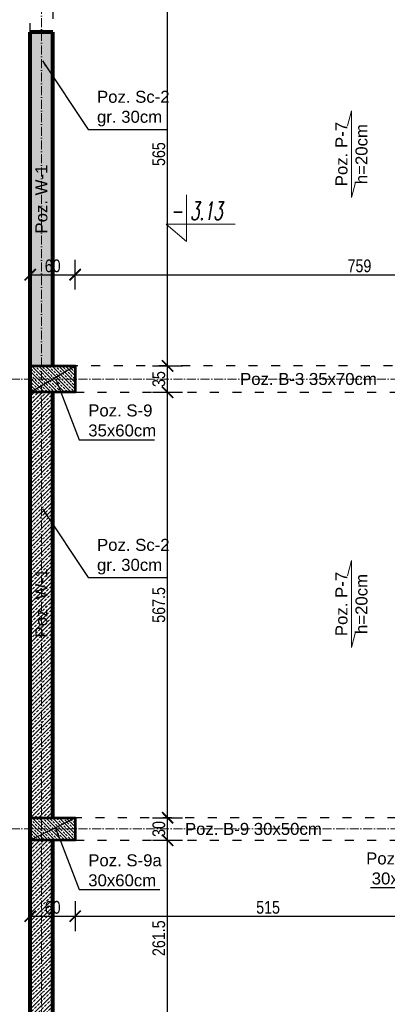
# Model space of a CAD drawing. Header units: inches. Extents: x 201967 to 338763, y -32705 to 30884.
# Tile 170 of 236: x 320942 to 321433, y 9012 to 10325. Entities that reach past the tile are written whole.
import ezdxf

# ---------------------------------------------------------------- set-up
doc = ezdxf.new("R2010")
doc.units = ezdxf.units.IN
doc.header["$MEASUREMENT"] = 0
doc.linetypes.add('ACAD_ISO03W100', pattern=[30, 12, -18])
doc.linetypes.add('ACAD_ISO10W100', pattern=[18, 12, -3, 0, -3])
doc.layers.add('00_kreskowanie', color=1, linetype='Continuous', lineweight=5, true_color=0xff0000)
for name, color, linetype, lineweight in [('01 a KONSTRUKCJA żelbet', 94, 'Continuous', 80), ('01 a1 KONSTRUKCJA żelebet', 200, 'Continuous', 53), ('01 b KONSTRUKCJA belki', 92, 'ACAD_ISO03W100', 30), ('01h1 KONSTRUKCJA pozycje stropy', 253, 'Continuous', 13), ('01h2 KONSTRUKCJA pozycje belki', 254, 'Continuous', 13), ('01h3 KONSTRUKCJA pozycje słupy', 252, 'Continuous', 13), ('11 OSIE ściany', 2, 'ACAD_ISO10W100', 5), ('1_OpisPomieszczen', 120, 'Continuous', 9), ('20 KRESKOWANIE ścian', 63, 'Continuous', 5), ('90 WYMIAR', 155, 'Continuous', 9)]:
    doc.layers.add(name, color=color, linetype=linetype, lineweight=lineweight)
doc.styles.add('100 arial', font='arial.ttf', dxfattribs={"width": 0.8, "height": 17})
doc.styles.add('arialcce', font='arial.ttf')
doc.styles.add('OPIS', font='arial.ttf')
doc.styles.add('RomanS', font='romans.shx')
doc.styles.add('Wymiary', font='romans.shx', dxfattribs={"width": 0.7, "oblique": 10})
doc.dimstyles.new('100', dxfattribs={"dimscale": 10, "dimtxt": 17, "dimasz": 1.5, "dimexe": 2, "dimexo": 2, "dimgap": 0.3, "dimtad": 1, "dimdec": 1, "dimrnd": 0.5, "dimdsep": 46, "dimtxsty": '100 arial', "dimblk": 'ARCHTICK', "dimcen": 10, "dimclrd": 256, "dimclre": 256, "dimclrt": 256, "dimadec": 0, "dimazin": 0, "dimtfac": 1, "dimtdec": 1, "dimtix": 1, "dimtmove": 1, "dimatfit": 3, "dimfxl": 2, "dimfxlon": 1, "dimtolj": 1, "dimarcsym": 0})
doc.dimstyles.new('DIM100txt12', dxfattribs={"dimtxt": 12, "dimasz": 1.05, "dimexe": 0, "dimexo": 8, "dimgap": 4, "dimtad": 1, "dimdec": 7, "dimrnd": 0.5, "dimdsep": 46, "dimtxsty": 'RomanS', "dimblk1": 'DIM', "dimblk2": 'DIM', "dimsah": 1, "dimcen": 0.09, "dimse1": 1, "dimse2": 1, "dimclrt": 256, "dimadec": 1, "dimazin": 0, "dimtfac": 1, "dimtdec": 7, "dimtix": 1, "dimtofl": 0, "dimtmove": 2, "dimatfit": 3, "dimfxl": 1, "dimtolj": 1, "dimtzin": 0, "dimarcsym": 0})
pattern_1 = [(45, (0, -25), (-4.490128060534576, 4.490128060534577), []), (45, (4.490130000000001, -25), (-4.490128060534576, 4.490128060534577), [3.175, -1.5875])]
pattern_2 = [(45, (0, -5154.889396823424), (-5.303300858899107, 5.303300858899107), []), (45, (5.30330085, -5154.889396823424), (-5.303300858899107, 5.303300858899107), [3.75, -1.875])]

# ---------------------------------------------------------------- blocks, each defined once
blk = doc.blocks.new('t689o')
at = {"layer": '1_OpisPomieszczen'}
for p, q in [((105699.060919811, 13245.63850769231), (105699.060919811, 13183.505047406)), ((105699.060919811, 13183.505047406), (105672.2777925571, 13206.44618348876)), ((105672.2777925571, 13206.44618348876), (105764.2854946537, 13206.44618348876))]:
    blk.add_line(p, q, dxfattribs=at)
at = {"layer": '1_OpisPomieszczen', "ltscale": 0.5, "insert": (105678.2320223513, 13236.09363875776), "char_height": 24, "width": 284.0367413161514, "attachment_point": 1, "style": 'Wymiary'}
blk.add_mtext('{\\W0.6;- 3.13}', dxfattribs=at)
blk = doc.blocks.new('1 osie 2 część BPPZ')
at = {"layer": '11 OSIE ściany'}
for p, q in [((0, -2740), (0, 100)), ((-95.33901275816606, -1200), (1219, -1200)), ((-95.33901275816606, -1800), (1219, -1800))]:
    blk.add_line(p, q, dxfattribs=at)
blk = doc.blocks.new('*U1147')
at = {"lineweight": 5, "ltscale": 0.25}
h = blk.add_hatch(dxfattribs=at)
h.set_pattern_fill('ANSI33', color=5, style=0)
h.set_pattern_definition(pattern_1)
h.paths.add_polyline_path([(0, 0), (-1.421085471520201e-15, -35), (60, -35), (60, 0)])
blk.add_lwpolyline([(0, 0), (-1.421085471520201e-15, -35), (60, -35), (60, 0)], close=True)
at = {"layer": 'Defpoints'}
blk.add_line((0, 0), (60, -35), dxfattribs=at)
blk = doc.blocks.new('*U1148')
at = {"lineweight": 5, "ltscale": 0.25}
h = blk.add_hatch(dxfattribs=at)
h.set_pattern_fill('ANSI33', color=5, style=0)
h.set_pattern_definition(pattern_1)
h.paths.add_polyline_path([(0, 0), (-7.105427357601e-16, -30), (60, -30), (60, 0)])
blk.add_lwpolyline([(0, 0), (-7.105427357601e-16, -30), (60, -30), (60, 0)], close=True)
at = {"layer": 'Defpoints'}
blk.add_line((0, 0), (60, -30), dxfattribs=at)
blk = doc.blocks.new('1 rzut piwnic rozbudowa część 2')
at = {"layer": '01 a KONSTRUKCJA żelbet'}
for p, q in [((-15, -2655), (-15, -737.4999999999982)), ((15, -737.5), (-15, -737.5)), ((15, -1182.5), (15, -737.4999999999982)), ((15, -1785.003734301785), (15, -1217.5)), ((15, -2625), (15, -1815.003734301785))]:
    blk.add_line(p, q, dxfattribs=at)
at = {"layer": '01 b KONSTRUKCJA belki'}
for points in [[(15, -737.4999999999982), (-15, -737.4999999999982), (-15, -617.5), (15, -617.5)], [(44.99999999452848, -1815), (1104, -1815.003734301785), (1104, -1785.003734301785), (44.99999999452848, -1785)]]:
    blk.add_lwpolyline(points, close=True, dxfattribs=at)
blk.add_lwpolyline([(1038.520907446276, -1182.5), (44.99999999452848, -1182.5), (44.99999999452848, -1217.5), (1045.363277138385, -1217.5)], dxfattribs=at)
at = {"layer": '01 a1 KONSTRUKCJA żelebet', "xscale": -1, "rotation": 180}
for name, p in [('*U1147', (-15.00000000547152, -1217.5)), ('*U1148', (-15.00000000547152, -1815.003734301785))]:
    blk.add_blockref(name, p, dxfattribs=at)
blk = doc.blocks.new('DIM')
for p, q in [((7.275957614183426e-12, -13.00000000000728), (7.275957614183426e-12, 12.99999999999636)), ((8.000000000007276, -7.275957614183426e-12), (-7.999999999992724, -7.275957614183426e-12))]:
    blk.add_line(p, q)
at = {"const_width": 1.714285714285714}
blk.add_lwpolyline([(5.714285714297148, 5.714285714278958), (-5.71428571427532, -5.71428571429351)], dxfattribs=at)
blk = doc.blocks.new('_ARCHTICK')
at = {"color": 0, "linetype": 'ByBlock', "const_width": 0.15}
blk.add_lwpolyline([(-0.5, -0.5), (0.5, 0.5)], dxfattribs=at)
blk = doc.blocks.new('*D1499')
at = {"layer": '90 WYMIAR', "lineweight": -2, "transparency": 16777216}
for p, q in [((321119.9158954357, 9230.754941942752), (321159.9158954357, 9230.754941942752)), ((321139.9158954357, 8969.359643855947), (321139.9158954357, 9230.754941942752)), ((321119.9158954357, 8969.359643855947), (321159.9158954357, 8969.359643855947))]:
    blk.add_line(p, q, dxfattribs=at)
at = {"layer": 'Defpoints', "color": 0, "transparency": 16777216}
for p in [(320956.5205435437, 9230.754941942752), (321139.9158954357, 9230.754941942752), (320971.5205435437, 8969.359643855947)]:
    blk.add_point(p, dxfattribs=at)
at = {"layer": '90 WYMIAR', "lineweight": -2, "transparency": 16777216, "xscale": 15, "yscale": 15, "zscale": 15}
for p, rotation in [((321139.9158954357, 9230.754941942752), 90), ((321139.9158954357, 8969.359643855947), 270)]:
    blk.add_blockref('_ARCHTICK', p, dxfattribs=dict(at, rotation=rotation))
at = {"layer": '90 WYMIAR', "transparency": 16777216, "insert": (321128.2361546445, 9100.0572928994), "char_height": 17, "attachment_point": 5, "rotation": 90, "style": '100 arial'}
blk.add_mtext('\\A1;261.5', dxfattribs=at)
blk = doc.blocks.new('*D1500')
at = {"layer": '90 WYMIAR', "lineweight": -2, "transparency": 16777216}
for p, q in [((321119.9158954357, 9260.754941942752), (321159.9158954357, 9260.754941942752)), ((321139.9158954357, 9230.754941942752), (321139.9158954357, 9260.754941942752)), ((321119.9158954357, 9230.754941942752), (321159.9158954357, 9230.754941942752))]:
    blk.add_line(p, q, dxfattribs=at)
at = {"layer": 'Defpoints', "color": 0, "transparency": 16777216}
for p in [(320956.5205435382, 9260.754941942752), (321139.9158954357, 9260.754941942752), (320956.5205435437, 9230.754941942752)]:
    blk.add_point(p, dxfattribs=at)
at = {"layer": '90 WYMIAR', "lineweight": -2, "transparency": 16777216, "xscale": 15, "yscale": 15, "zscale": 15}
for p, rotation in [((321139.9158954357, 9260.754941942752), 90), ((321139.9158954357, 9230.754941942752), 270)]:
    blk.add_blockref('_ARCHTICK', p, dxfattribs=dict(at, rotation=rotation))
at = {"layer": '90 WYMIAR', "transparency": 16777216, "insert": (321128.2303565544, 9245.754941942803), "char_height": 17, "attachment_point": 5, "rotation": 90, "style": '100 arial'}
blk.add_mtext('\\A1;30', dxfattribs=at)
blk = doc.blocks.new('*D1501')
at = {"layer": '90 WYMIAR', "lineweight": -2, "transparency": 16777216}
for p, q in [((321119.9158954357, 9828.258676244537), (321159.9158954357, 9828.258676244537)), ((321139.9158954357, 9260.754941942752), (321139.9158954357, 9828.258676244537)), ((321119.9158954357, 9260.754941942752), (321159.9158954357, 9260.754941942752))]:
    blk.add_line(p, q, dxfattribs=at)
at = {"layer": 'Defpoints', "color": 0, "transparency": 16777216}
for p in [(321016.5205435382, 9828.258676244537), (321139.9158954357, 9828.258676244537), (320956.5205435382, 9260.754941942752)]:
    blk.add_point(p, dxfattribs=at)
at = {"layer": '90 WYMIAR', "lineweight": -2, "transparency": 16777216, "xscale": 15, "yscale": 15, "zscale": 15}
for p, rotation in [((321139.9158954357, 9828.258676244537), 90), ((321139.9158954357, 9260.754941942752), 270)]:
    blk.add_blockref('_ARCHTICK', p, dxfattribs=dict(at, rotation=rotation))
at = {"layer": '90 WYMIAR', "transparency": 16777216, "insert": (321128.2361546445, 9544.506809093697), "char_height": 17, "attachment_point": 5, "rotation": 90, "style": '100 arial'}
blk.add_mtext('\\A1;567.5', dxfattribs=at)
blk = doc.blocks.new('*D1502')
at = {"layer": '90 WYMIAR', "lineweight": -2, "transparency": 16777216}
for p, q in [((321119.9158954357, 9863.258676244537), (321159.9158954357, 9863.258676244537)), ((321139.9158954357, 9828.258676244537), (321139.9158954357, 9863.258676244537)), ((321119.9158954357, 9828.258676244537), (321159.9158954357, 9828.258676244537))]:
    blk.add_line(p, q, dxfattribs=at)
at = {"layer": 'Defpoints', "color": 0, "transparency": 16777216}
for p in [(321016.5205435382, 9863.258676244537), (321139.9158954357, 9863.258676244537), (321016.5205435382, 9828.258676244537)]:
    blk.add_point(p, dxfattribs=at)
at = {"layer": '90 WYMIAR', "lineweight": -2, "transparency": 16777216, "xscale": 15, "yscale": 15, "zscale": 15}
for p, rotation in [((321139.9158954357, 9863.258676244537), 90), ((321139.9158954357, 9828.258676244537), 270)]:
    blk.add_blockref('_ARCHTICK', p, dxfattribs=dict(at, rotation=rotation))
at = {"layer": '90 WYMIAR', "transparency": 16777216, "insert": (321128.2303565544, 9845.758676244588), "char_height": 17, "attachment_point": 5, "rotation": 90, "style": '100 arial'}
blk.add_mtext('\\A1;35', dxfattribs=at)
blk = doc.blocks.new('*D1503')
at = {"layer": '90 WYMIAR', "lineweight": -2, "transparency": 16777216}
for p, q in [((321119.9158954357, 10428.25867624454), (321159.9158954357, 10428.25867624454)), ((321139.9158954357, 9863.258676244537), (321139.9158954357, 10428.25867624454)), ((321119.9158954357, 9863.258676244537), (321159.9158954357, 9863.258676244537))]:
    blk.add_line(p, q, dxfattribs=at)
at = {"layer": 'Defpoints', "color": 0, "transparency": 16777216}
for p in [(321016.5205435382, 10428.25867624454), (321139.9158954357, 10428.25867624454), (321016.5205435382, 9863.258676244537)]:
    blk.add_point(p, dxfattribs=at)
at = {"layer": '90 WYMIAR', "lineweight": -2, "transparency": 16777216, "xscale": 15, "yscale": 15, "zscale": 15}
for p, rotation in [((321139.9158954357, 10428.25867624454), 90), ((321139.9158954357, 9863.258676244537), 270)]:
    blk.add_blockref('_ARCHTICK', p, dxfattribs=dict(at, rotation=rotation))
at = {"layer": '90 WYMIAR', "transparency": 16777216, "insert": (321128.2361546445, 10145.75867624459), "char_height": 17, "attachment_point": 5, "rotation": 90, "style": '100 arial'}
blk.add_mtext('\\A1;565', dxfattribs=at)
blk = doc.blocks.new('*D1507')
at = {"layer": '90 WYMIAR', "lineweight": -2, "transparency": 16777216}
for p, q in [((320956.5205435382, 9149.478587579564), (320956.5205435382, 9109.478587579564)), ((321016.5205435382, 9149.478587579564), (321016.5205435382, 9109.478587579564)), ((320956.5205435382, 9129.478587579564), (321016.5205435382, 9129.478587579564))]:
    blk.add_line(p, q, dxfattribs=at)
at = {"layer": 'Defpoints', "color": 0, "transparency": 16777216}
for p in [(320956.5205435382, 9230.754941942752), (321016.5205435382, 9230.754941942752), (321016.5205435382, 9129.478587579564)]:
    blk.add_point(p, dxfattribs=at)
at = {"layer": '90 WYMIAR', "lineweight": -2, "transparency": 16777216, "xscale": 15, "yscale": 15, "zscale": 15, "rotation": 180}
blk.add_blockref('_ARCHTICK', (320956.5205435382, 9129.478587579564), dxfattribs=at)
at = {"layer": '90 WYMIAR', "lineweight": -2, "transparency": 16777216, "xscale": 15, "yscale": 15, "zscale": 15}
blk.add_blockref('_ARCHTICK', (321016.5205435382, 9129.478587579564), dxfattribs=at)
at = {"layer": '90 WYMIAR', "transparency": 16777216, "insert": (320986.5205435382, 9141.158328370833), "char_height": 17, "attachment_point": 5, "style": '100 arial'}
blk.add_mtext('\\A1;60', dxfattribs=at)
blk = doc.blocks.new('*D1508')
at = {"layer": '90 WYMIAR', "lineweight": -2, "transparency": 16777216}
for p, q in [((321016.5205435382, 9149.478587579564), (321016.5205435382, 9109.478587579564)), ((321531.5243800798, 9149.478587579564), (321531.5243800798, 9109.478587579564)), ((321016.5205435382, 9129.478587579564), (321531.5243800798, 9129.478587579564))]:
    blk.add_line(p, q, dxfattribs=at)
at = {"layer": 'Defpoints', "color": 0, "transparency": 16777216}
for p in [(321016.5205435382, 9230.754941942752), (321531.5243800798, 9230.756860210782), (321531.5243800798, 9129.478587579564)]:
    blk.add_point(p, dxfattribs=at)
at = {"layer": '90 WYMIAR', "lineweight": -2, "transparency": 16777216, "xscale": 15, "yscale": 15, "zscale": 15, "rotation": 180}
blk.add_blockref('_ARCHTICK', (321016.5205435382, 9129.478587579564), dxfattribs=at)
at = {"layer": '90 WYMIAR', "lineweight": -2, "transparency": 16777216, "xscale": 15, "yscale": 15, "zscale": 15}
blk.add_blockref('_ARCHTICK', (321531.5243800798, 9129.478587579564), dxfattribs=at)
at = {"layer": '90 WYMIAR', "transparency": 16777216, "insert": (321274.022461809, 9141.158328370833), "char_height": 17, "attachment_point": 5, "style": '100 arial'}
blk.add_mtext('\\A1;515', dxfattribs=at)
blk = doc.blocks.new('*D1523')
at = {"layer": '90 WYMIAR', "lineweight": -2, "transparency": 16777216}
for p, q in [((320956.5205435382, 9964.998950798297), (320956.5205435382, 10004.9989507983)), ((321016.5205435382, 9964.998950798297), (321016.5205435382, 10004.9989507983)), ((320956.5205435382, 9984.998950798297), (321016.5205435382, 9984.998950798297))]:
    blk.add_line(p, q, dxfattribs=at)
at = {"layer": 'Defpoints', "color": 0, "transparency": 16777216}
for p in [(321016.5205435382, 9984.998950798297), (320956.5205435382, 9863.258676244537), (321016.5205435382, 9863.258676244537)]:
    blk.add_point(p, dxfattribs=at)
at = {"layer": '90 WYMIAR', "lineweight": -2, "transparency": 16777216, "xscale": 15, "yscale": 15, "zscale": 15, "rotation": 180}
blk.add_blockref('_ARCHTICK', (320956.5205435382, 9984.998950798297), dxfattribs=at)
at = {"layer": '90 WYMIAR', "lineweight": -2, "transparency": 16777216, "xscale": 15, "yscale": 15, "zscale": 15}
blk.add_blockref('_ARCHTICK', (321016.5205435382, 9984.998950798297), dxfattribs=at)
at = {"layer": '90 WYMIAR', "transparency": 16777216, "insert": (320986.5205435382, 9996.678691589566), "char_height": 17, "attachment_point": 5, "style": '100 arial'}
blk.add_mtext('\\A1;60', dxfattribs=at)
blk = doc.blocks.new('*D1524')
at = {"layer": '90 WYMIAR', "lineweight": -2, "transparency": 16777216}
for p, q in [((321016.5205435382, 9964.998950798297), (321016.5205435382, 10004.9989507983)), ((321775.5458678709, 9964.998950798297), (321775.5458678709, 10004.9989507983)), ((321016.5205435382, 9984.998950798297), (321775.5458678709, 9984.998950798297))]:
    blk.add_line(p, q, dxfattribs=at)
at = {"layer": 'Defpoints', "color": 0, "transparency": 16777216}
for p in [(321775.5458678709, 9984.998950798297), (321016.5205435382, 9863.258676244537), (321775.5458678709, 9863.258676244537)]:
    blk.add_point(p, dxfattribs=at)
at = {"layer": '90 WYMIAR', "lineweight": -2, "transparency": 16777216, "xscale": 15, "yscale": 15, "zscale": 15, "rotation": 180}
blk.add_blockref('_ARCHTICK', (321016.5205435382, 9984.998950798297), dxfattribs=at)
at = {"layer": '90 WYMIAR', "lineweight": -2, "transparency": 16777216, "xscale": 15, "yscale": 15, "zscale": 15}
blk.add_blockref('_ARCHTICK', (321775.5458678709, 9984.998950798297), dxfattribs=at)
at = {"layer": '90 WYMIAR', "transparency": 16777216, "insert": (321396.0332057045, 9996.678691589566), "char_height": 17, "attachment_point": 5, "style": '100 arial'}
blk.add_mtext('\\A1;759', dxfattribs=at)

msp = doc.modelspace()

# ---------------------------------------------------------------- hatches: boundary and pattern name
at = {"layer": '20 KRESKOWANIE ścian'}
h = msp.add_hatch(dxfattribs=at)
h.set_pattern_fill('ANSI33', color=256, scale=30)
h.set_pattern_definition(pattern_2)
h.paths.add_polyline_path([(320986.5205435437, 11030.75867624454), (320956.5205435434, 11030.75867624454), (320956.5205435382, 10463.25867624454), (320986.5205435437, 10463.25867624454)])
h.paths.add_polyline_path([(320956.5205435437, 9863.258676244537), (320986.5205435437, 9863.258676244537), (320986.5205435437, 10308.25867624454), (320956.5205435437, 10308.25867624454)])
h = msp.add_hatch(dxfattribs=at)
h.set_pattern_fill('ANSI33', color=256, scale=30)
h.set_pattern_definition(pattern_2)
h.paths.add_polyline_path([(320986.5205435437, 9828.258676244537), (320956.5205435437, 9828.258676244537), (320956.5205435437, 9260.754941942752), (320986.5205435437, 9260.754941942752)])
h = msp.add_hatch(dxfattribs=at)
h.set_pattern_fill('ANSI33', color=256, scale=30)
h.set_pattern_definition(pattern_2)
h.paths.add_polyline_path([(320986.5205435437, 9230.754941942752), (320956.5205435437, 9230.754941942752), (320956.5205435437, 8969.359643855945), (320986.5205435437, 8969.359643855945)])
h.paths.add_polyline_path([(320986.5205435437, 8939.359643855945), (320956.5205435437, 8939.359643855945), (320956.5205435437, 8737.206488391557), (320986.5205435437, 8737.206488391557)])

# ---------------------------------------------------------------- linework, layer by layer
at = {"layer": '01h1 KONSTRUKCJA pozycje stropy'}
for points in [[(321390.8664546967, 10108.06916773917), (321385.4367992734, 10087.90953100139), (321385.4367992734, 10203.64609482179), (321380.00714385, 10183.48645808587)], [(321390.8664546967, 9508.069167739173), (321385.4367992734, 9487.909531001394), (321385.4367992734, 9603.646094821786), (321380.00714385, 9583.48645808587)]]:
    msp.add_lwpolyline(points, dxfattribs=at)

# ---------------------------------------------------------------- block references
at = {"layer": '00_kreskowanie', "color": 8}
msp.add_blockref('t689o', (215465.8782870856, -3154.14872750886), dxfattribs=at)
at = {"layer": '01 a1 KONSTRUKCJA żelebet'}
msp.add_blockref('1 rzut piwnic rozbudowa część 2', (320971.5205435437, 11045.75867624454), dxfattribs=at)
at = {"layer": '11 OSIE ściany'}
msp.add_blockref('1 osie 2 część BPPZ', (320971.5205435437, 11045.75867624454), dxfattribs=at)

# ---------------------------------------------------------------- texts
at = {"layer": '01h1 KONSTRUKCJA pozycje stropy', "char_height": 16, "attachment_point": 5, "rotation": 90.00000000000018, "style": 'arialcce'}
for insert in [(321385.4367992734, 10145.77781291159), (321385.4367992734, 9545.77781291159)]:
    msp.add_mtext('Poz. P-7\\Ph=20cm', dxfattribs=dict(at, insert=insert))
at = {"layer": '01h2 KONSTRUKCJA pozycje belki', "char_height": 16, "attachment_point": 5, "rotation": 89.99999999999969, "style": 'OPIS'}
for insert in [(320971.5205435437, 10085.75867624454), (320971.5205435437, 9547.006809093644)]:
    msp.add_mtext('Poz. W-1', dxfattribs=dict(at, insert=insert))
at = {"layer": '01h2 KONSTRUKCJA pozycje belki', "char_height": 16, "attachment_point": 5, "style": 'OPIS'}
for s, insert in [('Poz. B-3 35x70cm', (321327.9776165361, 9845.758676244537)), ('Poz. B-9 30x50cm', (321254.3543377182, 9245.754941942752))]:
    msp.add_mtext(s, dxfattribs=dict(at, insert=insert))
at = {"layer": '01h3 KONSTRUKCJA pozycje słupy', "char_height": 16, "style": 'OPIS'}
for s, insert, attachment_point in [('Poz. Sc-2\\Pgr. 30cm', (321045.7158498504, 10206.49702783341), 4), ('Poz. S-9\\P35x60cm', (321034.0151692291, 9790.520249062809), 4), ('Poz. Sc-2\\Pgr. 30cm', (321045.7158498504, 9608.937375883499), 4), ('Poz. S-9a\\P30x60cm', (321034.0151692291, 9190.520249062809), 4), ('Poz. S-11\\P30x60cm', (321503.0661045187, 9193.016514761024), 6)]:
    msp.add_mtext(s, dxfattribs=dict(at, insert=insert, attachment_point=attachment_point))

# ---------------------------------------------------------------- dimensions: what is measured, and where the dimension line sits
at = {"layer": '90 WYMIAR'}
for base, p1, p2, picture, middle in [((321139.9158954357, 10428.25867624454), (321016.5205435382, 9863.258676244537), (321016.5205435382, 10428.25867624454), '*D1503', (321128.2361546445, 10145.75867624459)), ((321139.9158954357, 9863.258676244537), (321016.5205435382, 9828.258676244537), (321016.5205435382, 9863.258676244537), '*D1502', (321128.2303565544, 9845.758676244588)), ((321139.9158954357, 9828.258676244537), (320956.5205435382, 9260.754941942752), (321016.5205435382, 9828.258676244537), '*D1501', (321128.2361546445, 9544.506809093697)), ((321139.9158954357, 9260.754941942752), (320956.5205435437, 9230.754941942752), (320956.5205435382, 9260.754941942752), '*D1500', (321128.2303565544, 9245.754941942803)), ((321139.9158954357, 9230.754941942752), (320971.5205435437, 8969.359643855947), (320956.5205435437, 9230.754941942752), '*D1499', (321128.2361546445, 9100.0572928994))]:
    dim = msp.add_linear_dim(base=base, p1=p1, p2=p2, angle=90, dimstyle='100', dxfattribs=at)
    dim.commit()
    dim.dimension.update_dxf_attribs({"geometry": picture, "text_midpoint": middle})
for base, p1, p2, picture, middle in [((321016.5205435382, 9984.998950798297), (320956.5205435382, 9863.258676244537), (321016.5205435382, 9863.258676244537), '*D1523', (320986.5205435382, 9996.678691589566)), ((321775.5458678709, 9984.998950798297), (321016.5205435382, 9863.258676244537), (321775.5458678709, 9863.258676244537), '*D1524', (321396.0332057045, 9996.678691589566)), ((321016.5205435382, 9129.478587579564), (320956.5205435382, 9230.754941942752), (321016.5205435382, 9230.754941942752), '*D1507', (320986.5205435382, 9141.158328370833)), ((321531.5243800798, 9129.478587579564), (321016.5205435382, 9230.754941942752), (321531.5243800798, 9230.756860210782), '*D1508', (321274.022461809, 9141.158328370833))]:
    dim = msp.add_linear_dim(base=base, p1=p1, p2=p2, dimstyle='100', dxfattribs=at)
    dim.commit()
    dim.dimension.update_dxf_attribs({"geometry": picture, "text_midpoint": middle})

# ---------------------------------------------------------------- leaders
at = {"layer": '01h3 KONSTRUKCJA pozycje słupy', "annotation_type": 0, "has_hookline": 1}
for points, hookline_direction, text_width in [([(320972.8923661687, 10270.10807398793), (321033.7158498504, 10178.64254852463), (321041.7158498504, 10178.64254852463)], 0, 93.9918144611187), ([(320990.5607302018, 9845.758676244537), (321022.0151692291, 9764.875865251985), (321030.0151692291, 9764.875865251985)], 0, 88.31650750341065), ([(320972.8923661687, 9672.548422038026), (321033.7158498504, 9581.082896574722), (321041.7158498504, 9581.082896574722)], 0, 93.9918144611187), ([(320990.5607302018, 9245.758676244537), (321022.0151692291, 9164.875865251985), (321030.0151692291, 9164.875865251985)], 0, 95.4761255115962), ([(321545.5497731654, 9245.758676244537), (321515.0661045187, 9167.3721309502), (321507.0661045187, 9167.3721309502)], 1, 92.32196452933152)]:
    msp.add_leader(points, dimstyle='DIM100txt12', override={"dimasz": 8, "dimgap": 4, "dimtad": 1}, dxfattribs=dict(at, hookline_direction=hookline_direction, text_width=text_width))

doc.saveas('drawing.dxf')
